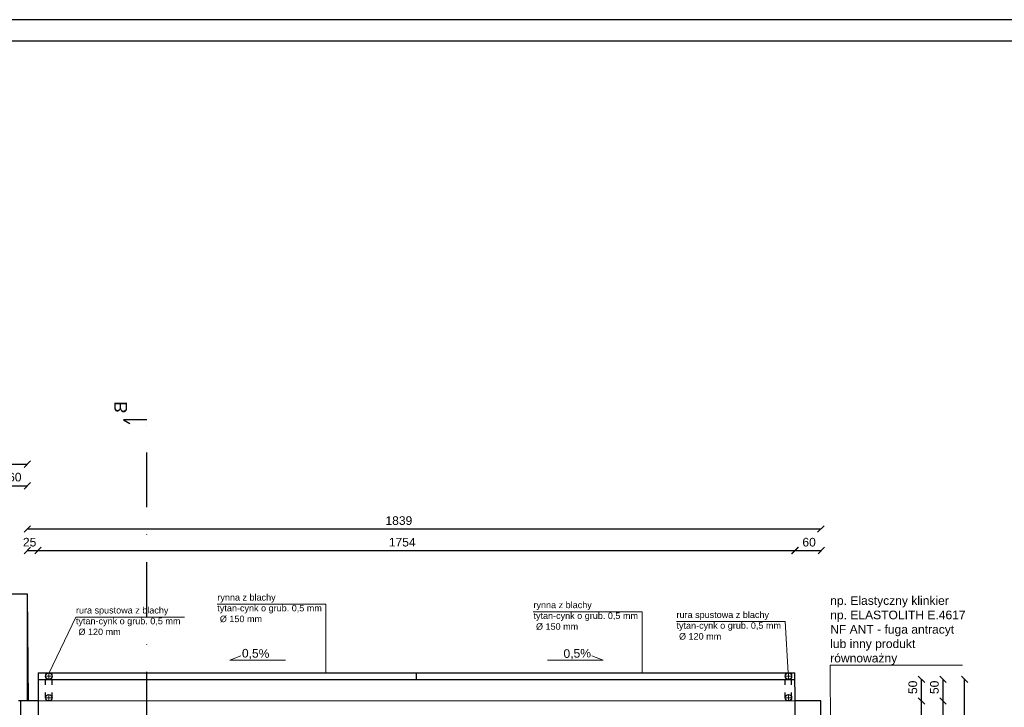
# Model space of a CAD drawing. Header units: millimetres. Extents: x 6197 to 108098, y 4257 to 29730.
# Tile 66 of 148: x 27428 to 29710, y 11434 to 13028. Entities that reach past the tile are written whole.
import ezdxf

# ---------------------------------------------------------------- set-up
doc = ezdxf.new("R2010")
doc.units = ezdxf.units.MM
doc.linetypes.add('ACAD_ISO03W100', pattern=[30, 12, -18])
doc.linetypes.add('DASHDOTX2', pattern=[50.8, 25.4, -12.7, 0, -12.7])
doc.layers.add('inne', color=7, linetype='Continuous')
doc.layers.add('R-TAB', color=1, linetype='Continuous')
doc.styles.get("Standard").update_dxf_attribs({"font": 'arial.ttf'})
doc.dimstyles.new('ISO-25', dxfattribs={"dimtxt": 2.5, "dimasz": 2.5, "dimexe": 1.25, "dimexo": 0.625, "dimtad": 1, "dimtxsty": 'Standard', "dimcen": 2.5, "dimadec": 0, "dimazin": 0, "dimtfac": 1, "dimtmove": 0, "dimatfit": 3, "dimfxl": 1, "dimarcsym": 0})

# ---------------------------------------------------------------- blocks, each defined once
blk = doc.blocks.new('_Oblique')
at = {"color": 0, "linetype": 'ByBlock', "lineweight": -2}
blk.add_line((-0.5, -0.5), (0.5, 0.5), dxfattribs=at)
blk = doc.blocks.new('*D1026')
at = {"color": 0, "lineweight": -2, "transparency": 16777216}
blk.add_line((27446, 11847.7), (29285, 11847.7), dxfattribs=at)
at = {"layer": 'Defpoints', "color": 0, "transparency": 16777216}
for p in [(29285, 11847.7), (27446, 11449.1), (29285, 11449.1)]:
    blk.add_point(p, dxfattribs=at)
at = {"color": 0, "lineweight": -2, "transparency": 16777216, "xscale": 15, "yscale": 15, "zscale": 15, "rotation": 180}
blk.add_blockref('_Oblique', (27446, 11847.7), dxfattribs=at)
at = {"color": 0, "lineweight": -2, "transparency": 16777216, "xscale": 15, "yscale": 15, "zscale": 15}
blk.add_blockref('_Oblique', (29285, 11847.7), dxfattribs=at)
at = {"color": 0, "lineweight": 20, "transparency": 16777216, "insert": (28307.2, 11866.9), "char_height": 20, "attachment_point": 5}
blk.add_mtext('1839', dxfattribs=at)
blk = doc.blocks.new('*D1028')
at = {"color": 0, "lineweight": -2, "transparency": 16777216}
blk.add_line((25564, 11997.7), (27446, 11997.7), dxfattribs=at)
at = {"layer": 'Defpoints', "color": 0, "transparency": 16777216}
for p in [(27446, 11997.7), (25564, 11697.1), (27446, 11697.1)]:
    blk.add_point(p, dxfattribs=at)
at = {"color": 0, "lineweight": -2, "transparency": 16777216, "xscale": 15, "yscale": 15, "zscale": 15, "rotation": 180}
blk.add_blockref('_Oblique', (25564, 11997.7), dxfattribs=at)
at = {"color": 0, "lineweight": -2, "transparency": 16777216, "xscale": 15, "yscale": 15, "zscale": 15}
blk.add_blockref('_Oblique', (27446, 11997.7), dxfattribs=at)
at = {"color": 0, "lineweight": 20, "transparency": 16777216, "insert": (26506.5, 12017.7), "char_height": 20, "attachment_point": 5}
blk.add_mtext('1882', dxfattribs=at)
blk = doc.blocks.new('*D1062')
at = {"color": 0, "lineweight": -2, "transparency": 16777216}
blk.add_line((27386, 11947.7), (27446, 11947.7), dxfattribs=at)
at = {"layer": 'Defpoints', "color": 0, "transparency": 16777216}
for p in [(27446, 11947.7), (27386, 11697.1), (27446, 11697.1)]:
    blk.add_point(p, dxfattribs=at)
at = {"color": 0, "lineweight": -2, "transparency": 16777216, "xscale": 15, "yscale": 15, "zscale": 15, "rotation": 180}
blk.add_blockref('_Oblique', (27386, 11947.7), dxfattribs=at)
at = {"color": 0, "lineweight": -2, "transparency": 16777216, "xscale": 15, "yscale": 15, "zscale": 15}
blk.add_blockref('_Oblique', (27446, 11947.7), dxfattribs=at)
at = {"color": 0, "lineweight": 20, "transparency": 16777216, "insert": (27417.2, 11967.7), "char_height": 20, "attachment_point": 5}
blk.add_mtext('60', dxfattribs=at)
blk = doc.blocks.new('*D1047')
at = {"color": 0, "lineweight": -2, "transparency": 16777216}
blk.add_line((29225, 11797.7), (29286.1, 11797.7), dxfattribs=at)
at = {"layer": 'Defpoints', "color": 0, "transparency": 16777216}
for p in [(29286.1, 11797.7), (29225, 11389.1), (29286.1, 11379.7)]:
    blk.add_point(p, dxfattribs=at)
at = {"color": 0, "lineweight": -2, "transparency": 16777216, "xscale": 15, "yscale": 15, "zscale": 15, "rotation": 180}
blk.add_blockref('_Oblique', (29225, 11797.7), dxfattribs=at)
at = {"color": 0, "lineweight": -2, "transparency": 16777216, "xscale": 15, "yscale": 15, "zscale": 15}
blk.add_blockref('_Oblique', (29286.1, 11797.7), dxfattribs=at)
at = {"color": 0, "lineweight": 20, "transparency": 16777216, "insert": (29257.9, 11816.9), "char_height": 20, "attachment_point": 5}
blk.add_mtext('60', dxfattribs=at)
blk = doc.blocks.new('*D1048')
at = {"color": 0, "lineweight": -2, "transparency": 16777216}
blk.add_line((27446, 11797.7), (27471, 11797.7), dxfattribs=at)
at = {"layer": 'Defpoints', "color": 0, "transparency": 16777216}
for p in [(27471, 11797.7), (27446, 11449.1), (27471, 11449.1)]:
    blk.add_point(p, dxfattribs=at)
at = {"color": 0, "lineweight": -2, "transparency": 16777216, "xscale": 15, "yscale": 15, "zscale": 15, "rotation": 180}
blk.add_blockref('_Oblique', (27446, 11797.7), dxfattribs=at)
at = {"color": 0, "lineweight": -2, "transparency": 16777216, "xscale": 15, "yscale": 15, "zscale": 15}
blk.add_blockref('_Oblique', (27471, 11797.7), dxfattribs=at)
at = {"color": 0, "lineweight": 20, "transparency": 16777216, "insert": (27451.5, 11816.9), "char_height": 20, "attachment_point": 5}
blk.add_mtext('25', dxfattribs=at)
blk = doc.blocks.new('*D1051')
at = {"color": 0, "lineweight": -2, "transparency": 16777216}
blk.add_line((29568.4, 9889.1), (29568.4, 11449.1), dxfattribs=at)
at = {"layer": 'Defpoints', "color": 0, "transparency": 16777216}
for p in [(29285, 11449.1), (29568.4, 11449.1), (29295, 9889.1)]:
    blk.add_point(p, dxfattribs=at)
at = {"color": 0, "lineweight": -2, "transparency": 16777216, "xscale": 15, "yscale": 15, "zscale": 15}
for p, rotation in [((29568.4, 11449.1), 90), ((29568.4, 9889.1), 270)]:
    blk.add_blockref('_Oblique', p, dxfattribs=dict(at, rotation=rotation))
at = {"color": 0, "lineweight": 20, "transparency": 16777216, "insert": (29548.4, 10665.6), "char_height": 20, "attachment_point": 5, "rotation": 90}
blk.add_mtext('1560', dxfattribs=at)
blk = doc.blocks.new('*D1053')
at = {"color": 0, "lineweight": -2, "transparency": 16777216}
blk.add_line((29518.4, 10853.1), (29518.4, 11449.1), dxfattribs=at)
at = {"layer": 'Defpoints', "color": 0, "transparency": 16777216}
for p in [(29285, 11449.1), (29518.4, 11449.1), (29309.8, 10853.1)]:
    blk.add_point(p, dxfattribs=at)
at = {"color": 0, "lineweight": -2, "transparency": 16777216, "xscale": 15, "yscale": 15, "zscale": 15}
for p, rotation in [((29518.4, 11449.1), 90), ((29518.4, 10853.1), 270)]:
    blk.add_blockref('_Oblique', p, dxfattribs=dict(at, rotation=rotation))
at = {"color": 0, "lineweight": 20, "transparency": 16777216, "insert": (29498.4, 11105.4), "char_height": 20, "attachment_point": 5, "rotation": 90}
blk.add_mtext('596', dxfattribs=at)
blk = doc.blocks.new('*D1038')
at = {"color": 0, "lineweight": -2, "transparency": 16777216}
blk.add_line((27471, 11797.7), (29225.6, 11797.7), dxfattribs=at)
at = {"layer": 'Defpoints', "color": 0, "transparency": 16777216}
for p in [(29225.6, 11797.7), (27471, 11449.1), (29225.6, 11449.1)]:
    blk.add_point(p, dxfattribs=at)
at = {"color": 0, "lineweight": -2, "transparency": 16777216, "xscale": 15, "yscale": 15, "zscale": 15, "rotation": 180}
blk.add_blockref('_Oblique', (27471, 11797.7), dxfattribs=at)
at = {"color": 0, "lineweight": -2, "transparency": 16777216, "xscale": 15, "yscale": 15, "zscale": 15}
blk.add_blockref('_Oblique', (29225.6, 11797.7), dxfattribs=at)
at = {"color": 0, "lineweight": 20, "transparency": 16777216, "insert": (28315, 11816.9), "char_height": 20, "attachment_point": 5}
blk.add_mtext('1754', dxfattribs=at)
blk = doc.blocks.new('*D1040')
at = {"color": 0, "lineweight": -2, "transparency": 16777216}
blk.add_line((29518.4, 11449.1), (29518.4, 11499.1), dxfattribs=at)
at = {"layer": 'Defpoints', "color": 0, "transparency": 16777216}
for p in [(29225, 11499.1), (29518.4, 11499.1), (29235, 11449.1)]:
    blk.add_point(p, dxfattribs=at)
at = {"color": 0, "lineweight": -2, "transparency": 16777216, "xscale": 15, "yscale": 15, "zscale": 15}
for p, rotation in [((29518.4, 11499.1), 90), ((29518.4, 11449.1), 270)]:
    blk.add_blockref('_Oblique', p, dxfattribs=dict(at, rotation=rotation))
at = {"color": 0, "lineweight": 20, "transparency": 16777216, "insert": (29498.4, 11480.6), "char_height": 20, "attachment_point": 5, "rotation": 90}
blk.add_mtext('50', dxfattribs=at)
blk = doc.blocks.new('*D1042')
at = {"color": 0, "lineweight": -2, "transparency": 16777216}
blk.add_line((29568.4, 11449.1), (29568.4, 11499.1), dxfattribs=at)
at = {"layer": 'Defpoints', "color": 0, "transparency": 16777216}
for p in [(29225, 11499.1), (29568.4, 11499.1), (29285, 11449.1)]:
    blk.add_point(p, dxfattribs=at)
at = {"color": 0, "lineweight": -2, "transparency": 16777216, "xscale": 15, "yscale": 15, "zscale": 15}
for p, rotation in [((29568.4, 11499.1), 90), ((29568.4, 11449.1), 270)]:
    blk.add_blockref('_Oblique', p, dxfattribs=dict(at, rotation=rotation))
at = {"color": 0, "lineweight": 20, "transparency": 16777216, "insert": (29548.4, 11480.6), "char_height": 20, "attachment_point": 5, "rotation": 90}
blk.add_mtext('50', dxfattribs=at)
blk = doc.blocks.new('*D1043')
at = {"color": 0, "lineweight": -2, "transparency": 16777216}
blk.add_line((29618.4, 9839.1), (29618.4, 11499.1), dxfattribs=at)
at = {"layer": 'Defpoints', "color": 0, "transparency": 16777216}
for p in [(29225, 11499.1), (29618.4, 11499.1), (29235, 9839.1)]:
    blk.add_point(p, dxfattribs=at)
at = {"color": 0, "lineweight": -2, "transparency": 16777216, "xscale": 15, "yscale": 15, "zscale": 15}
for p, rotation in [((29618.4, 11499.1), 90), ((29618.4, 9839.1), 270)]:
    blk.add_blockref('_Oblique', p, dxfattribs=dict(at, rotation=rotation))
at = {"color": 0, "lineweight": 20, "transparency": 16777216, "insert": (29598.4, 10665.6), "char_height": 20, "attachment_point": 5, "rotation": 90}
blk.add_mtext('1660', dxfattribs=at)

msp = doc.modelspace()

# ---------------------------------------------------------------- linework, layer by layer
at = {"color": 3}
msp.add_line((31042.628, 13027.797), (24602.628, 13027.797), dxfattribs=at)
msp.add_line((30992.628, 12977.797), (24652.628, 12977.797))
at = {"linetype": 'DASHDOTX2', "lineweight": 30, "ltscale": 5}
msp.add_line((27722.795, 9356.924), (27722.795, 12100.907), dxfattribs=at)
at = {"lineweight": 20}
for p, q in [((25563.974, 11697.088), (27445.974, 11697.088)), ((27445.974, 11697.088), (27445.974, 11449.088)), ((29306.915, 11532.342), (29613.613, 11532.342)), ((29306.915, 11532.342), (29309.974, 10853.088)), ((29284.974, 11449.088), (27445.974, 11449.088)), ((27445.974, 11449.088), (29284.974, 11449.088)), ((27445.974, 11449.088), (29284.974, 11449.088)), ((29284.974, 11449.088), (29294.974, 10846.088))]:
    msp.add_line(p, q, dxfattribs=at)
at = {"lineweight": 30}
for p, q in [((27385.974, 11697.088), (27445.974, 11697.088)), ((27445.974, 11697.088), (27448.474, 11449.088)), ((27470.974, 11514.088), (27470.974, 9824.088)), ((27470.974, 11514.088), (29224.989, 11514.088)), ((28347.982, 11499.088), (28347.982, 11514.088)), ((29234.974, 10663.894), (29224.989, 11514.088)), ((27470.974, 11499.088), (29224.989, 11499.088)), ((27470.974, 11449.088), (27425.974, 11449.088)), ((27448.474, 11449.088), (27425.974, 11449.088)), ((27430.974, 10114.088), (27430.974, 11449.088)), ((29284.974, 11449.088), (29225.587, 11449.088)), ((29294.974, 10718.991), (29284.974, 11449.088))]:
    msp.add_line(p, q, dxfattribs=at)
at = {"lineweight": 0}
for p, q in [((27886.171, 11673.486), (28138.066, 11673.433)), ((28138.066, 11673.433), (28138.066, 11514.088)), ((27558.489, 11643.596), (27497.125, 11513.999)), ((27558.489, 11643.596), (27810.383, 11643.544)), ((28618.827, 11655.922), (28870.722, 11655.87)), ((28870.722, 11655.87), (28870.722, 11514.088)), ((28950.282, 11633.118), (29202.177, 11633.066)), ((29202.177, 11633.066), (29209.441, 11514.069))]:
    msp.add_line(p, q, dxfattribs=at)
at = {"color": 0, "lineweight": 0}
for p, q in [((27915.373, 11543.788), (27941.214, 11553.74)), ((28780.59, 11543.788), (28754.749, 11553.74)), ((28044.594, 11543.788), (27915.373, 11543.788)), ((28651.37, 11543.788), (28780.59, 11543.788)), ((27488.474, 11506.588), (27503.474, 11506.588)), ((27495.974, 11514.088), (27495.974, 11499.088)), ((29217.474, 11506.588), (29202.474, 11506.588)), ((29209.974, 11514.088), (29209.974, 11499.088)), ((27488.474, 11456.588), (27503.474, 11456.588)), ((27495.974, 11464.088), (27495.974, 11449.088)), ((29217.474, 11456.588), (29202.474, 11456.588)), ((29209.974, 11464.088), (29209.974, 11449.088))]:
    msp.add_line(p, q, dxfattribs=at)
at = {"linetype": 'ACAD_ISO03W100', "lineweight": 30}
for p, q in [((27488.474, 11456.588), (27488.474, 11506.588)), ((27503.474, 11456.588), (27503.474, 11506.588)), ((29202.474, 11456.588), (29202.474, 11506.588)), ((29217.474, 11456.588), (29217.474, 11506.588))]:
    msp.add_line(p, q, dxfattribs=at)
at = {"color": 0, "lineweight": 30}
for centre in [(27495.974, 11506.588), (29209.974, 11506.588), (27495.974, 11456.588), (29209.974, 11456.588)]:
    msp.add_circle(centre, 7.5, dxfattribs=at)
at = {"layer": 'inne', "lineweight": 30}
for p, q in [((27722.795, 12100.907), (27668.946, 12100.907)), ((27668.946, 12100.907), (27683.855, 12091.784))]:
    msp.add_line(p, q, dxfattribs=at)

# ---------------------------------------------------------------- texts
at = {"char_height": 15, "attachment_point": 1}
for s, insert in [('\\A1;rynna z blachy\\Ptytan-cynk o grub. 0,5 mm^J %%C 150 mm ', (27886.535, 11696.681)), ('\\A1;rura spustowa z blachy\\Ptytan-cynk o grub. 0,5 mm^J %%C 120 mm ', (27558.852, 11666.792)), ('\\A1;rynna z blachy\\Ptytan-cynk o grub. 0,5 mm^J %%C 150 mm ', (28619.19, 11679.118)), ('\\A1;rura spustowa z blachy\\Ptytan-cynk o grub. 0,5 mm^J %%C 120 mm ', (28950.645, 11656.314))]:
    msp.add_mtext_dynamic_manual_height_columns(s, width=305.42201, gutter_width=12.5, heights=[0], dxfattribs=dict(at, insert=insert))
at = {"lineweight": 20, "insert": (29306.915, 11532.342), "char_height": 20, "attachment_point": 7}
msp.add_mtext_dynamic_manual_height_columns('np. Elastyczny klinkier np. ELASTOLITH E.4617 NF ANT - fuga antracyt\\Plub inny produkt równoważny ', width=315.47074, gutter_width=12.5, heights=[0], dxfattribs=at)
at = {"char_height": 20}
for insert, attachment_point, rotation in [((28007.408, 11568.703), 3, 358.881771), ((28688.555, 11568.703), 1, 1.118229)]:
    msp.add_mtext_dynamic_manual_height_columns('0,5%', width=202.64367, gutter_width=12.5, heights=[0], dxfattribs=dict(at, insert=insert, attachment_point=attachment_point, rotation=rotation))
at = {"layer": 'inne', "color": 7, "lineweight": 20, "extrusion": (0, 0, -1), "insert": (27647.521, 12143.639), "char_height": 30, "width": 266.86023, "attachment_point": 1, "text_direction": (0, -1, 0)}
msp.add_mtext('B', dxfattribs=at)
at = {"layer": 'R-TAB', "color": 0, "ltscale": 24, "width": 2065.84351, "attachment_point": 1}
for s, insert, char_height in [('\\pi611.54556;ELEWACJE 1:100', (10063.11, 12918.034), 75), ('\\pi425.32455;RZUT PRZYZIEMIA 1:100', (21086.975, 12866.158), 75), ('\\pi553.40265;RZUT DACHU 1:100', (29238.618, 12807.619), 75), ('\\pi772.57046;ELEWACJA POŁUDNIOWA', (8054.143, 11524.536), 30)]:
    msp.add_mtext(s, dxfattribs=dict(at, insert=insert, char_height=char_height))

# ---------------------------------------------------------------- dimensions: what is measured, and where the dimension line sits
at = {"lineweight": 20}
for base, p1, p2, picture, middle in [((27445.974, 11997.742), (25563.974, 11697.088), (27445.974, 11697.088), '*D1028', (26506.5, 12017.732)), ((27445.974, 11947.742), (27385.974, 11697.088), (27445.974, 11697.088), '*D1062', (27417.203, 11967.732)), ((29284.974, 11847.742), (27445.974, 11449.088), (29284.974, 11449.088), '*D1026', (28307.155, 11866.886)), ((27470.974, 11797.742), (27445.974, 11449.088), (27470.974, 11449.088), '*D1048', (27451.502, 11816.886))]:
    dim = msp.add_linear_dim(base=base, p1=p1, p2=p2, dimstyle='ISO-25', override={"dimtxt": 20, "dimasz": 15, "dimblk1": 'Oblique', "dimblk2": 'Oblique', "dimsah": 1, "dimse1": 1, "dimse2": 1, "dimtmove": 2}, dxfattribs=at)
    dim.commit()
    dim.dimension.update_dxf_attribs({"geometry": picture, "text_midpoint": middle, "dimtype": 160})
for base, p1, p2, text, picture, middle in [((29225.587, 11797.742), (27470.974, 11449.088), (29225.587, 11449.088), '1754', '*D1038', (28314.967, 11816.886)), ((29286.125, 11797.742), (29224.989, 11389.088), (29286.125, 11379.711), '60', '*D1047', (29257.901, 11816.886))]:
    dim = msp.add_linear_dim(base=base, p1=p1, p2=p2, text=text, dimstyle='ISO-25', override={"dimtxt": 20, "dimasz": 15, "dimdec": 0, "dimblk1": 'Oblique', "dimblk2": 'Oblique', "dimsah": 1, "dimse1": 1, "dimse2": 1, "dimtmove": 2}, dxfattribs=at)
    dim.commit()
    dim.dimension.update_dxf_attribs({"geometry": picture, "text_midpoint": middle, "dimtype": 160})
for base, p1, p2, picture, middle in [((29518.386, 11499.088), (29234.974, 11449.088), (29224.989, 11499.088), '*D1040', (29498.396, 11480.63)), ((29568.386, 11499.088), (29284.974, 11449.088), (29224.989, 11499.088), '*D1042', (29548.396, 11480.63)), ((29618.386, 11499.088), (29234.974, 9839.088), (29224.989, 11499.088), '*D1043', (29598.396, 10665.591)), ((29568.386, 11449.088), (29294.974, 9889.088), (29284.974, 11449.088), '*D1051', (29548.396, 10665.591)), ((29518.386, 11449.088), (29309.845, 10853.088), (29284.974, 11449.088), '*D1053', (29498.396, 11105.389))]:
    dim = msp.add_linear_dim(base=base, p1=p1, p2=p2, angle=90, dimstyle='ISO-25', override={"dimtxt": 20, "dimasz": 15, "dimblk1": 'Oblique', "dimblk2": 'Oblique', "dimsah": 1, "dimse1": 1, "dimse2": 1, "dimtmove": 2}, dxfattribs=at)
    dim.commit()
    dim.dimension.update_dxf_attribs({"geometry": picture, "text_midpoint": middle, "dimtype": 160})

doc.saveas('drawing.dxf')
